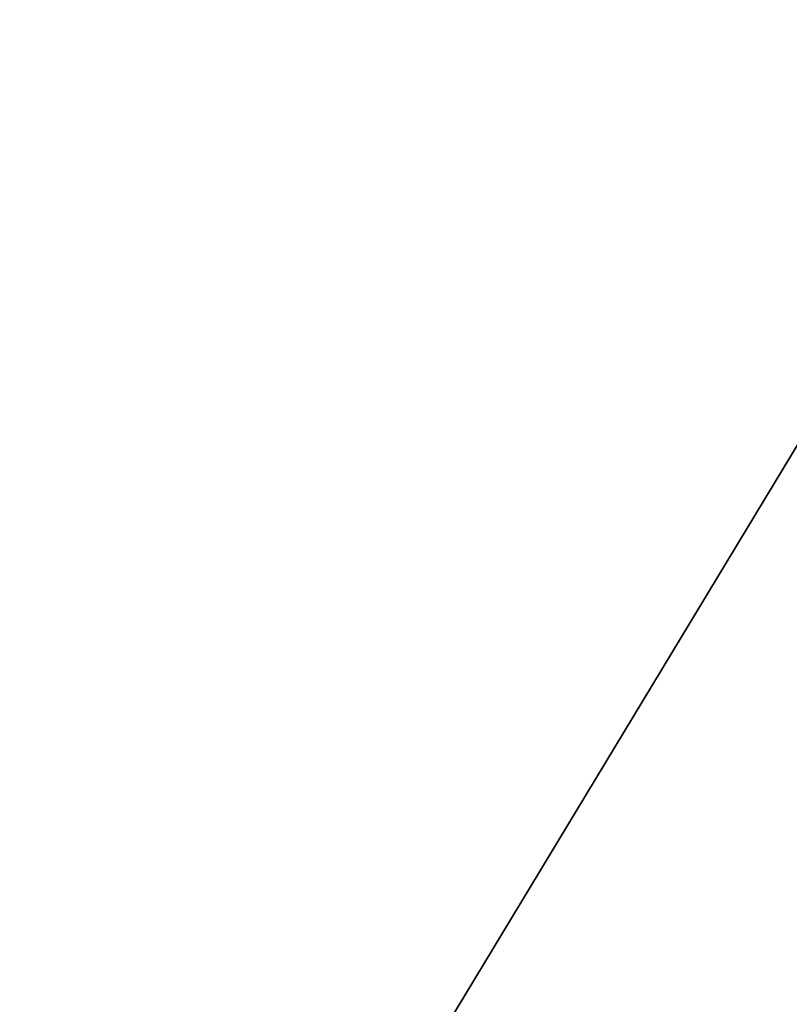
# Model space of a CAD drawing. Extents: x 5 to 504, y 5 to 504.
# Tile 246 of 256: x 244.1664 to 244.234, y 237.4813 to 237.5679. Entities that reach past the tile are written whole.
import ezdxf

# ---------------------------------------------------------------- set-up
doc = ezdxf.new("R2010")
doc.units = 0
doc.layers.get('0').update_dxf_attribs({"color": 13, "linetype": 'CONTINUOUS'})

# ---------------------------------------------------------------- blocks, each defined once
blk = doc.blocks.new('GROUP_22')
mesh = blk.add_polyface()
corners = [(10.378236, 3.334616, 2.799038), (6.927677, 6.927677, 3), (6.392771, 6.392771, 2.799038), (10.756472, 3.989739, 3)]
mesh.append_faces([[corners[k] for k in face] for face in [(0, 1, 2), (1, 0, 3)]], dxfattribs={"vtx0": -1})
mesh = blk.add_polyface()
corners = [(6.927677, 6.927677), (10.378236, 3.334616, 0.200962), (6.392771, 6.392771, 0.200962), (10.756472, 3.989739)]
mesh.append_faces([[corners[k] for k in face] for face in [(0, 1, 2), (1, 0, 3)]], dxfattribs={"vtx0": -1})
blk = doc.blocks.new('GROUP_23')
blk.add_blockref('GROUP_22', (227.860683, 227.898394, 114.27115))
blk = doc.blocks.new('GROUP_11')
for p, q in [((22.90193, 57.79173, 82.8), (25.76941, 53.04689, 81)), ((25.76941, 53.04689, 81), (22.90193, 57.79173, 77.1)), ((22.90193, 57.79173, 82.8), (28.2345, 48.96791, 83)), ((22.90193, 57.79173, 87.2), (28.2345, 48.96791, 87)), ((22.90193, 57.79173, 77.1), (28.2345, 48.96791, 77)), ((22.90193, 57.79173, 74.9), (28.2345, 48.96791, 75)), ((24.30639, 55.46776, 95.5), (24.09671, 55.81471, 94))]:
    blk.add_line(p, q)
blk = doc.blocks.new('GROUP_30')
at = {"xscale": 0.4000000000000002, "yscale": 0.4000000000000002, "zscale": 0.4000000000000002}
blk.add_blockref('GROUP_23', (-0.571226, -0.571226, -39.90846), dxfattribs=at)
at = {"extrusion": (0, -9.4369e-16, -1), "xscale": 0.3399999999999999, "yscale": 0.3399999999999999, "zscale": 0.4000000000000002, "rotation": 180}
blk.add_blockref('GROUP_11', (-86.33207, 110.80878, -38.8), dxfattribs=at)
blk = doc.blocks.new('GROUP_2')
at = {"xscale": 2.5, "yscale": 2.5, "zscale": 2.5}
blk.add_blockref('GROUP_30', (3.254959, 3.008937, 100.352983), dxfattribs=at)

msp = doc.modelspace()

# ---------------------------------------------------------------- block references
msp.add_blockref('GROUP_2', (4.53896, 4.729547))

doc.saveas('drawing.dxf')
